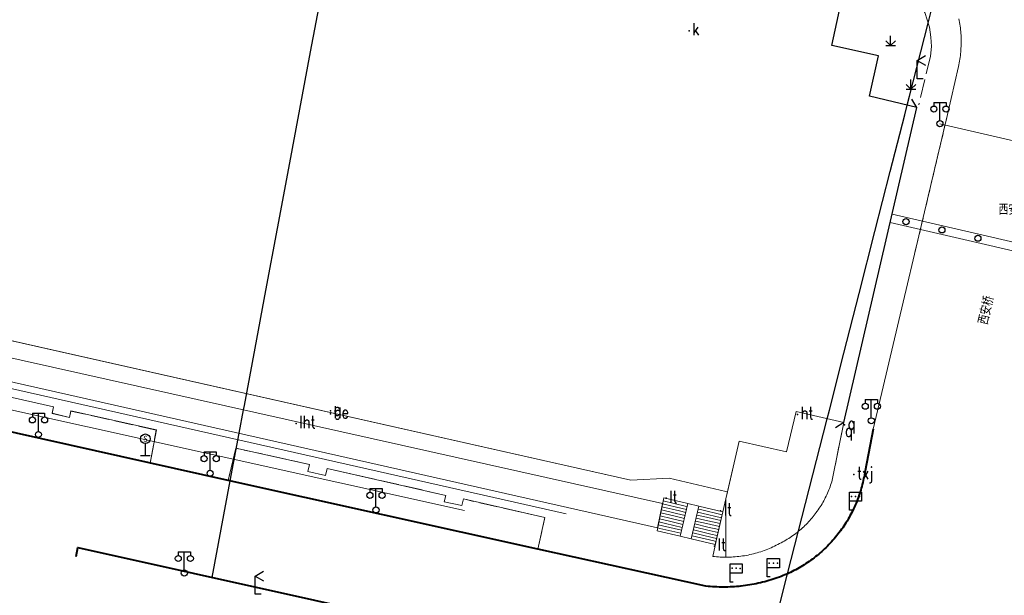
# Model space of a CAD drawing. Extents: x 39508475 to 39522402, y 3783947 to 3795549.
# Tile 127 of 256: x 39515384 to 39515546, y 3793996 to 3794091. Entities that reach past the tile are written whole.
import ezdxf
from ezdxf.enums import TextEntityAlignment as Align

# ---------------------------------------------------------------- set-up
doc = ezdxf.new("R2010")
doc.units = 0
doc.header["$PDSIZE"] = 0.2
doc.linetypes.add('X0', pattern=[4, 3, -1])
doc.linetypes.add('X70', pattern=[1.6, 1, -0.6])
doc.layers.get('0').update_dxf_attribs({"linetype": 'CONTINUOUS'})
for name, color, linetype in [('DLSS', 4, 'CONTINUOUS'), ('JCDL_DMX_F', 30, 'CONTINUOUS'), ('JCDL_JMDD_F', 231, 'CONTINUOUS'), ('JCDL_JMDX_F', 231, 'CONTINUOUS'), ('JCDL_JT_ZJ', 100, 'CONTINUOUS'), ('JCDL_JTD_F', 100, 'CONTINUOUS'), ('JCDL_JTX_F', 100, 'CONTINUOUS'), ('JCDL_SXX_F', 5, 'CONTINUOUS'), ('JCDL_ZBM', 3, 'CONTINUOUS'), ('SXSS', 5, 'CONTINUOUS'), ('ZBTZ', 3, 'CONTINUOUS'), ('zdh', 7, 'CONTINUOUS'), ('断面线', 2, 'CONTINUOUS')]:
    doc.layers.add(name, color=color, linetype=linetype)
for name, color, linetype, lineweight in [('JCDL_JMDX', 1, 'CONTINUOUS', 0), ('JCDL_ZBX', 3, 'CONTINUOUS', 0), ('JCDL_ZBX_F', 7, 'CONTINUOUS', 0), ('TEXTL_ZJ', 7, 'CONTINUOUS', 0)]:
    doc.layers.add(name, color=color, linetype=linetype, lineweight=lineweight)
doc.styles.add('HZ', font='rs', dxfattribs={"width": 0.8, "bigfont": 'hztxt'})
doc.styles.get("Standard").update_dxf_attribs({"font": 'txt', "width": 1.1})
doc.linetypes.add('10422', pattern='A,2,[150,AAA.SHX,S=1,R=0,X=0,Y=1],2,[177,AAA.SHX,S=1,R=0,X=0,Y=0.8],1e-09', length=4)
doc.linetypes.add('X35', pattern='A,2,[150,AAA.SHX,S=1,R=0,X=0,Y=1],2,[177,AAA.SHX,S=1,R=0,X=0,Y=0.8],1e-09', length=4)
doc.linetypes.add('X39', pattern='A,2,[150,symbolx.shx,S=1,R=0,X=0,Y=1],2,[151,symbolx.shx,S=1,R=0,X=0,Y=3],1e-11', length=4)
doc.linetypes.add('X4', pattern='A,0,-1e-09,[149,symbolx.shx,S=0.15,R=0,X=0,Y=0],-1.6', length=1.6)
doc.linetypes.add('X49', pattern='A,0,[5,symbolt.shx,S=1,R=0,X=0,Y=0],-10', length=10)
doc.linetypes.add('X67', pattern='A,1,[150,symbolx.shx,S=1,R=0,X=0,Y=1],2,[153,symbolx.shx,S=1,R=0,X=0,Y=0.8],2,[145,symbolx.shx,S=1,R=0,X=0,Y=0],0,[150,symbolx.shx,S=1,R=0,X=0,Y=1],2,[153,symbolx.shx,S=1,R=0,X=0,Y=0.8],2,[150,symbolx.shx,S=1,R=0,X=0,Y=1],0.5,-0.5,[146,symbolx.shx,S=1,R=0,X=0,Y=0],-0.5,0.5,[153,symbolx.shx,S=1,R=0,X=0,Y=0.8],1', length=12)

# ---------------------------------------------------------------- blocks, each defined once
blk = doc.blocks.new('4563000')
at = {"color": 0}
for p, q in [((0, 0), (0, 3)), ((1, 0), (0, 0))]:
    blk.add_line(p, q, dxfattribs=at)
at = {"color": 0, "linetype": 'Continuous', "flags": 128}
for points in [[(0, 3), (1.39, 3.8)], [(0, 3), (1.39, 2.2)]]:
    blk.add_lwpolyline(points, dxfattribs=at)
blk = doc.blocks.new('3812000')
at = {"color": 0, "linetype": 'Continuous'}
for p, q in [((0, 3), (2, 3)), ((0, 0), (0, 3)), ((2, 3), (2, 1.5)), ((2, 1.5), (0, 1.5)), ((0.5, 0), (0, 0))]:
    blk.add_line(p, q, dxfattribs=at)
for p in [(0.31, 2.28), (1.01, 2.28), (1.67, 2.27)]:
    blk.add_point(p, dxfattribs=at)
blk = doc.blocks.new('3816000')
at = {"color": 0}
blk.add_line((0, 0), (0, 2), dxfattribs=at)
at = {"color": 0, "flags": 128}
blk.add_lwpolyline([(0.8, 0), (-0.8, 0)], dxfattribs=at)
at = {"color": 0, "linetype": 'Continuous'}
blk.add_circle((0, 2.8), 0.8, dxfattribs=at)
at = {"color": 0, "insert": (0, 2.8), "char_height": 1, "attachment_point": 5}
blk.add_mtext('S', dxfattribs=at)
blk = doc.blocks.new('3521000')
at = {"color": 0}
for p, q in [((-1, 3.5), (1, 3.5)), ((0, 0.5), (0, 3.5))]:
    blk.add_line(p, q, dxfattribs=at)
at = {"color": 0, "linetype": 'Continuous', "flags": 128}
for points in [[(-1, 3.5), (-1, 2.9)], [(1, 3.5), (1, 2.9)]]:
    blk.add_lwpolyline(points, dxfattribs=at)
at = {"color": 0}
for centre in [(-1, 2.4), (1, 2.4), (0, 0)]:
    blk.add_circle(centre, 0.5, dxfattribs=at)
blk = doc.blocks.new('3273002')
at = {"color": 0, "linetype": 'Continuous'}
blk.add_circle((0, 0), 0.5, dxfattribs=at)
blk = doc.blocks.new('9530003')
at = {"color": 0}
for p, q in [((-0.8, 0), (0.8, 0)), ((0, 0), (0, 1.6))]:
    blk.add_line(p, q, dxfattribs=at)
at = {"color": 0, "linetype": 'Continuous'}
for points in [[(0, 0), (-0.8, 0.8)], [(0, 0), (0.8, 0.8)]]:
    blk.add_lwpolyline(points, dxfattribs=at)

msp = doc.modelspace()

# ---------------------------------------------------------------- linework, layer by layer
at = {"layer": 'DLSS', "linetype": 'Continuous'}
for p, q in [((39515531.47201, 3794076.80501), (39515530.62561, 3794078.1628)), ((39515519.413, 3794024.83), (39515531.47201, 3794076.80501)), ((39515519.413, 3794024.83), (39515518.0552, 3794023.98361))]:
    msp.add_line(p, q, dxfattribs=at)
at = {"layer": 'DLSS', "linetype": 'Continuous', "lineweight": 20}
msp.add_lwpolyline([(39515536.50748, 3794075.6321), (39515538.312, 3794083.542), (39515538.37541, 3794083.84009), (39515538.43367, 3794084.13924), (39515538.48716, 3794084.43928), (39515538.53586, 3794084.74013), (39515538.57976, 3794085.04172), (39515538.61886, 3794085.34397), (39515538.65313, 3794085.6468), (39515538.68258, 3794085.95014), (39515538.70719, 3794086.25391), (39515538.72696, 3794086.55804), (39515538.74188, 3794086.86244), (39515538.75196, 3794087.16704), (39515538.75718, 3794087.47176), (39515538.75754, 3794087.77653), (39515538.75305, 3794088.08126), (39515538.74371, 3794088.38589), (39515538.72952, 3794088.69032), (39515538.71048, 3794088.99449), (39515538.6866, 3794089.29832), (39515538.66, 3794089.577), (39515538.65788, 3794089.60174), (39515538.62433, 3794089.90465), (39515538.58597, 3794090.20699), (39515538.54279, 3794090.50869), (39515538.49481, 3794090.80965), (39515538.44205, 3794091.10982), (39515538.38451, 3794091.4091)], dxfattribs=at)
at = {"layer": 'DLSS', "linetype": 'Continuous', "lineweight": 0}
for points in [[(39515524.27097, 3794023.71855), (39515536.50748, 3794075.6321)], [(39515527.07352, 3794057.8473), (39515561.56325, 3794049.85529)], [(39515527.38994, 3794059.21107), (39515561.87967, 3794051.21906)]]:
    msp.add_lwpolyline(points, dxfattribs=at)
at = {"layer": 'DLSS', "linetype": 'X70', "lineweight": 0}
msp.add_lwpolyline([(39515536.50748, 3794075.6321), (39515530.97358, 3794052.15443)], dxfattribs=at)
at = {"layer": 'DLSS', "linetype": 'Continuous', "lineweight": 40}
for points in [[(39515486.96642, 3794000), (39515469.03799, 3794003.94501), (39515418.009, 3794015.271), (39515291.477, 3794043.607), (39515250, 3794052.92326)], [(39515524.27097, 3794023.71855), (39515522.914, 3794016.87401), (39515522.86501, 3794016.54979), (39515522.81082, 3794016.22641), (39515522.75184, 3794015.90386), (39515522.68808, 3794015.58222), (39515522.61956, 3794015.26156), (39515522.5463, 3794014.94196), (39515522.4683, 3794014.62347), (39515522.38558, 3794014.30618), (39515522.29817, 3794013.99015), (39515522.20608, 3794013.67545), (39515522.10934, 3794013.36215), (39515522.00796, 3794013.05032), (39515521.90196, 3794012.74003), (39515521.79138, 3794012.43135), (39515521.67623, 3794012.12433), (39515521.55654, 3794011.81906), (39515521.43234, 3794011.5156), (39515521.30364, 3794011.21402), (39515521.17049, 3794010.91437), (39515521.03292, 3794010.61673), (39515520.89094, 3794010.32117), (39515520.74459, 3794010.02774), (39515520.729, 3794009.998), (39515520.59391, 3794009.73652), (39515520.43893, 3794009.44756), (39515520.27968, 3794009.16094), (39515520.1162, 3794008.8767), (39515519.94851, 3794008.59493), (39515519.77667, 3794008.31567), (39515519.60071, 3794008.03898), (39515519.42066, 3794007.76494), (39515519.23656, 3794007.4936), (39515519.04847, 3794007.22502), (39515518.85641, 3794006.95926), (39515518.66043, 3794006.69638), (39515518.46057, 3794006.43643), (39515518.25688, 3794006.17947), (39515518.04941, 3794005.92557), (39515517.83819, 3794005.67476), (39515517.62327, 3794005.42712), (39515517.4047, 3794005.1827), (39515517.18254, 3794004.94154), (39515516.95682, 3794004.7037), (39515516.7276, 3794004.46923), (39515516.49492, 3794004.23819), (39515516.25885, 3794004.01063), (39515516.01943, 3794003.78659), (39515515.77671, 3794003.56613), (39515515.53075, 3794003.34929), (39515515.2816, 3794003.13613), (39515515.02931, 3794002.92668), (39515514.77395, 3794002.721), (39515514.51557, 3794002.51912), (39515514.25422, 3794002.3211), (39515513.98996, 3794002.12698), (39515513.72285, 3794001.9368), (39515513.45295, 3794001.7506), (39515513.18032, 3794001.56842), (39515512.90502, 3794001.39031), (39515512.6271, 3794001.2163), (39515512.34664, 3794001.04643), (39515512.06369, 3794000.88073), (39515511.77831, 3794000.71926), (39515511.49057, 3794000.56203), (39515511.20053, 3794000.40909), (39515510.90825, 3794000.26046), (39515510.6138, 3794000.11619), (39515510.36749, 3794000)], [(39515392.94089, 3794002.74255), (39515393.207, 3794004.23), (39515412.21248, 3794000)], [(39515412.21248, 3794000), (39515492.705, 3793982.08499), (39515493.2309, 3793981.96911), (39515493.75563, 3793981.848), (39515494.27922, 3793981.72207), (39515494.80163, 3793981.59133), (39515495.32282, 3793981.4558), (39515495.84274, 3793981.31549), (39515496.36135, 3793981.17041), (39515496.87861, 3793981.02056), (39515497.39446, 3793980.86597), (39515497.90888, 3793980.70665), (39515498.19019, 3793980.61689), (39515498.42181, 3793980.54261), (39515498.93321, 3793980.37386), (39515499.44303, 3793980.20042), (39515499.95125, 3793980.0223), (39515500, 3793980.00471)], [(39515500, 3793997.69902), (39515499.9591, 3793997.6982), (39515499.59744, 3793997.69594), (39515499.23579, 3793997.69862), (39515498.87421, 3793997.70624), (39515498.51276, 3793997.7188), (39515498.15152, 3793997.7363), (39515497.79055, 3793997.75873), (39515497.42992, 3793997.78609), (39515497.0697, 3793997.81838), (39515496.71, 3793997.856), (39515486.96642, 3794000)], [(39515510.36749, 3794000), (39515510.31724, 3793999.9763), (39515510.01864, 3793999.84082), (39515509.71807, 3793999.70978), (39515509.41558, 3793999.58322), (39515509.11125, 3793999.46116), (39515508.80501, 3793999.344), (39515508.46515, 3793999.22032), (39515508.1235, 3793999.10168), (39515507.78025, 3793998.98772), (39515507.43549, 3793998.87847), (39515507.08926, 3793998.77393), (39515506.74164, 3793998.67413), (39515506.39268, 3793998.5791), (39515506.04246, 3793998.48884), (39515505.69104, 3793998.40338), (39515505.33848, 3793998.32272), (39515504.98486, 3793998.2469), (39515504.63023, 3793998.17591), (39515504.27466, 3793998.10977), (39515503.91823, 3793998.0485), (39515503.56099, 3793997.9921), (39515503.20301, 3793997.94059), (39515502.84436, 3793997.89398), (39515502.48511, 3793997.85227), (39515502.376, 3793997.841), (39515502.12532, 3793997.81548), (39515501.76507, 3793997.7836), (39515501.40441, 3793997.75665), (39515501.04341, 3793997.73463), (39515500.68215, 3793997.71755), (39515500.32069, 3793997.70541), (39515500, 3793997.69902)]]:
    msp.add_lwpolyline(points, dxfattribs=at)
at = {"layer": 'JCDL_DMX_F', "color": 3, "linetype": 'X35', "lineweight": 0}
for points in [[(39515302.49653, 3794053.29122), (39515489.57742, 3794011.48235)], [(39515500, 3794012.2646), (39515499.49984, 3794010.12636)], [(39515500.26604, 3794013.40195), (39515500, 3794012.2646)]]:
    msp.add_lwpolyline(points, dxfattribs=at)
at = {"layer": 'JCDL_JMDX', "color": 6, "linetype": 'X67', "lineweight": 0}
for points in [[(39515519.55923, 3794096.67108), (39515517.42299, 3794086.996), (39515525.11501, 3794085.31501), (39515523.62699, 3794078.66101), (39515531.47201, 3794076.80501)], [(39515535.25699, 3794074.12), (39515560.45673, 3794068.28068)]]:
    msp.add_lwpolyline(points, dxfattribs=at)
at = {"layer": 'JCDL_JMDX', "color": 6, "linetype": 'Continuous', "lineweight": 0}
for points in [[(39515493.7265, 3794011.47683), (39515492.46447, 3794006.08151), (39515488.649, 3794006.974), (39515489.767, 3794012.40301), (39515493.7265, 3794011.47683)], [(39515489.767, 3794012.40301), (39515488.649, 3794006.974)], [(39515492.34172, 3794010.24878), (39515489.46209, 3794010.92237)], [(39515492.80332, 3794010.65813), (39515489.56372, 3794011.41591)], [(39515493.26491, 3794011.06748), (39515489.66536, 3794011.90946)], [(39515493.7265, 3794011.47683), (39515492.46447, 3794006.08151)], [(39515493.49704, 3794010.49586), (39515492.80332, 3794010.65813)], [(39515493.61177, 3794010.98635), (39515493.26491, 3794011.06748)], [(39515499.49984, 3794010.12636), (39515498.23781, 3794004.73106), (39515494.2997, 3794005.65223), (39515495.56173, 3794011.04753), (39515499.49984, 3794010.12636)], [(39515495.56173, 3794011.04753), (39515494.2997, 3794005.65223)], [(39515490.95695, 3794009.02074), (39515489.15718, 3794009.44173)], [(39515491.41854, 3794009.43009), (39515489.25881, 3794009.93527)], [(39515491.88013, 3794009.83944), (39515489.36045, 3794010.42882)], [(39515493.03812, 3794008.53393), (39515490.95695, 3794009.02074)], [(39515493.15285, 3794009.02441), (39515491.41854, 3794009.43009)], [(39515493.26758, 3794009.5149), (39515491.88013, 3794009.83944)], [(39515493.38231, 3794010.00538), (39515492.34172, 3794010.24878)], [(39515496.53485, 3794008.75063), (39515495.10281, 3794009.08561)], [(39515496.29157, 3794009.32486), (39515495.21754, 3794009.57609)], [(39515496.04829, 3794009.89908), (39515495.33227, 3794010.06657)], [(39515495.80501, 3794010.47331), (39515495.447, 3794010.55705)], [(39515499.38511, 3794009.63588), (39515495.80501, 3794010.47331)], [(39515499.27038, 3794009.1454), (39515496.04829, 3794009.89908)], [(39515499.15565, 3794008.65491), (39515496.29157, 3794009.32486)], [(39515499.49984, 3794010.12636), (39515498.23781, 3794004.73106)], [(39515489.11059, 3794007.38335), (39515488.75063, 3794007.46754)], [(39515489.57218, 3794007.79269), (39515488.85227, 3794007.96109)], [(39515490.03377, 3794008.20204), (39515488.95391, 3794008.45464)], [(39515490.49536, 3794008.61139), (39515489.05554, 3794008.94818)], [(39515492.69393, 3794007.06248), (39515489.57218, 3794007.79269)], [(39515492.80866, 3794007.55296), (39515490.03377, 3794008.20204)], [(39515492.92339, 3794008.04345), (39515490.49536, 3794008.61139)], [(39515497.26469, 3794007.02796), (39515494.75862, 3794007.61416)], [(39515497.02141, 3794007.60218), (39515494.87335, 3794008.10464)], [(39515496.77813, 3794008.17641), (39515494.98808, 3794008.59512)], [(39515499.04092, 3794008.16443), (39515496.53485, 3794008.75063)], [(39515498.92619, 3794007.67395), (39515496.77813, 3794008.17641)], [(39515498.81146, 3794007.18347), (39515497.02141, 3794007.60218)], [(39515492.46447, 3794006.08151), (39515488.649, 3794006.974)], [(39515492.5792, 3794006.572), (39515489.11059, 3794007.38335)], [(39515497.99453, 3794005.30528), (39515494.41443, 3794006.14271)], [(39515497.75125, 3794005.87951), (39515494.52916, 3794006.6332)], [(39515497.50797, 3794006.45373), (39515494.64389, 3794007.12368)], [(39515498.69673, 3794006.69299), (39515497.26469, 3794007.02796)], [(39515498.582, 3794006.2025), (39515497.50797, 3794006.45373)], [(39515498.46727, 3794005.71202), (39515497.75125, 3794005.87951)], [(39515498.23781, 3794004.73106), (39515494.2997, 3794005.65223)], [(39515498.35254, 3794005.22154), (39515497.99453, 3794005.30528)]]:
    msp.add_lwpolyline(points, dxfattribs=at)
at = {"layer": 'JCDL_JMDX_F', "linetype": 'Continuous', "lineweight": 0}
msp.add_lwpolyline([(39515519.413, 3794024.83), (39515518.7341, 3794024.4068)], dxfattribs=at)
at = {"layer": 'JCDL_JTX_F', "linetype": 'Continuous', "lineweight": 0}
for points in [[(39515531.47201, 3794076.80501), (39515531.20751, 3794077.22932)], [(39515526.02873, 3794053.34416), (39515531.47201, 3794076.80501)]]:
    msp.add_lwpolyline(points, dxfattribs=at)
at = {"layer": 'JCDL_SXX_F', "linetype": 'X39', "lineweight": 0}
for points in [[(39515307.48099, 3794055.163), (39515484.314, 3794015.33699), (39515490.634, 3794015.65499), (39515500, 3794013.46418)], [(39515500, 3794013.46418), (39515500.26604, 3794013.40195), (39515502.198, 3794021.737), (39515509.98199, 3794019.98801), (39515511.549, 3794026.654), (39515519.413, 3794024.83)]]:
    msp.add_lwpolyline(points, dxfattribs=at)
at = {"layer": 'JCDL_ZBM', "linetype": 'Continuous', "lineweight": 0}
for points in [[(39515489.57742, 3794011.48235), (39515302.49653, 3794053.29122), (39515301.72569, 3794049.76878), (39515488.75343, 3794007.4811), (39515489.57742, 3794011.48235)], [(39515354.64815, 3794029.45146), (39515355.85948, 3794034.96829), (39515370.62033, 3794031.58542), (39515370.36543, 3794030.5155), (39515373.60967, 3794029.82308), (39515373.86463, 3794030.89321), (39515389.2413, 3794027.42746), (39515388.98635, 3794026.35731), (39515391.84071, 3794025.67728), (39515392.09563, 3794026.7472), (39515406.1659, 3794023.60556), (39515405.16747, 3794018.138), (39515354.64815, 3794029.45146)], [(39515519.413, 3794024.83), (39515517.50899, 3794015.335), (39515517.4286, 3794015.06174), (39515517.34321, 3794014.78998), (39515517.25325, 3794014.51971), (39515517.15877, 3794014.25098), (39515517.05975, 3794013.98389), (39515516.95627, 3794013.7185), (39515516.84833, 3794013.4549), (39515516.73596, 3794013.19315), (39515516.61918, 3794012.93332), (39515516.49807, 3794012.6755), (39515516.37261, 3794012.41978), (39515516.24286, 3794012.16619), (39515516.10887, 3794011.91481), (39515515.97066, 3794011.66574), (39515515.82828, 3794011.41903), (39515515.68176, 3794011.17475), (39515515.53114, 3794010.93297), (39515515.37647, 3794010.69377), (39515515.21779, 3794010.45721), (39515515.05515, 3794010.22335), (39515515.00101, 3794010.148), (39515514.88859, 3794009.99226), (39515514.71817, 3794009.76402), (39515514.54392, 3794009.53867), (39515514.36591, 3794009.3163), (39515514.18416, 3794009.09696), (39515513.99876, 3794008.88071), (39515513.80973, 3794008.66761), (39515513.61715, 3794008.45772), (39515513.42106, 3794008.25112), (39515513.2215, 3794008.04784), (39515513.01855, 3794007.84796), (39515512.81228, 3794007.65151), (39515512.60272, 3794007.45858), (39515512.38993, 3794007.2692), (39515512.17398, 3794007.08344), (39515511.95494, 3794006.90133), (39515511.73286, 3794006.72294), (39515511.50782, 3794006.54833), (39515511.27985, 3794006.37752), (39515511.04904, 3794006.21059), (39515510.81546, 3794006.04756), (39515510.57916, 3794005.88849), (39515510.34022, 3794005.73342), (39515510.09868, 3794005.58241), (39515509.85466, 3794005.43548), (39515509.60818, 3794005.29268), (39515509.35933, 3794005.15406), (39515509.108, 3794005.02001), (39515508.83911, 3794004.8703), (39515508.56754, 3794004.72549), (39515508.2936, 3794004.58525), (39515508.01733, 3794004.44959), (39515507.73886, 3794004.31859), (39515507.45821, 3794004.19225), (39515507.17551, 3794004.07062), (39515506.89081, 3794003.95374), (39515506.6042, 3794003.84164), (39515506.31574, 3794003.73434), (39515506.02554, 3794003.63188), (39515505.73367, 3794003.53428), (39515505.44019, 3794003.44158), (39515505.14522, 3794003.3538), (39515504.84881, 3794003.27095), (39515504.716, 3794003.236), (39515504.55108, 3794003.19307), (39515504.25206, 3794003.1202), (39515503.95189, 3794003.05232), (39515503.65061, 3794002.98947), (39515503.34832, 3794002.93167), (39515503.04512, 3794002.87894), (39515502.74107, 3794002.83127), (39515502.43627, 3794002.78869), (39515502.1308, 3794002.75123), (39515501.82473, 3794002.71887), (39515501.51818, 3794002.69163), (39515501.21121, 3794002.66952), (39515500.90393, 3794002.65255), (39515500.5964, 3794002.64071), (39515500.28872, 3794002.63403), (39515500, 3794002.63257), (39515500, 3794012.22645), (39515502.198, 3794021.737), (39515509.98199, 3794019.98801), (39515511.549, 3794026.654), (39515519.413, 3794024.83)], [(39515418.009, 3794015.271), (39515419.262, 3794020.604), (39515431.393, 3794017.936), (39515431.13446, 3794016.77116), (39515434.05009, 3794016.12403), (39515434.304, 3794017.26799), (39515453.83101, 3794012.822), (39515453.60078, 3794011.78471), (39515456.501, 3794011.14099), (39515456.757, 3794012.22901), (39515470.16001, 3794009.168), (39515469.03799, 3794003.94501), (39515418.009, 3794015.271)], [(39515494.2997, 3794005.65223), (39515492.46447, 3794006.08151), (39515493.7265, 3794011.47683), (39515495.56173, 3794011.04753), (39515494.2997, 3794005.65223)], [(39515500, 3794002.63257), (39515499.98096, 3794002.63247), (39515499.67321, 3794002.63607), (39515499.36558, 3794002.64482), (39515499.05812, 3794002.6587), (39515498.75096, 3794002.67773), (39515498.44414, 3794002.70188), (39515498.13777, 3794002.73117), (39515497.832, 3794002.766), (39515498.408, 3794005.338), (39515500, 3794012.22645), (39515500, 3794002.63257)]]:
    msp.add_lwpolyline(points, dxfattribs=at)
at = {"layer": 'JCDL_ZBX', "color": 114, "linetype": 'X49', "lineweight": 0, "true_color": 0x009944}
for points in [[(39515456.907, 3794010.33336), (39515250, 3794056.30296)], [(39515473.706, 3794009.80101), (39515378.503, 3794031.277)]]:
    msp.add_lwpolyline(points, dxfattribs=at)
at = {"layer": 'JCDL_ZBX', "color": 114, "linetype": 'X4', "lineweight": 0, "true_color": 0x009944}
for points in [[(39515493.7265, 3794011.47683), (39515495.56173, 3794011.04753)], [(39515492.46447, 3794006.08151), (39515494.2997, 3794005.65223)]]:
    msp.add_lwpolyline(points, dxfattribs=at)
at = {"layer": 'JCDL_ZBX_F', "color": 114, "linetype": 'X0', "lineweight": 0, "true_color": 0x009944}
for points in [[(39515520.10495, 3794099.22561), (39515521.66847, 3794099.23291), (39515523.55858, 3794098.95018), (39515525.38439, 3794098.47468), (39515527.93617, 3794097.29524), (39515529.65151, 3794096.08731), (39515531.35386, 3794094.35985), (39515532.74433, 3794092.45054), (39515533.52337, 3794090.03584), (39515533.77395, 3794088.40054), (39515533.84765, 3794086.86836), (39515533.68551, 3794085.27726), (39515531.78947, 3794077.21816)], [(39515405.16065, 3794018.1483), (39515406.15599, 3794023.59899), (39515392.10201, 3794026.73699), (39515391.84706, 3794025.66696), (39515388.97603, 3794026.35096), (39515389.23096, 3794027.42101), (39515373.871, 3794030.88299), (39515373.61607, 3794029.81296), (39515370.35506, 3794030.50895), (39515370.60999, 3794031.579), (39515355.86599, 3794034.95801), (39515354.65835, 3794029.45795)], [(39515519.413, 3794024.83), (39515517.50899, 3794015.335), (39515517.42859, 3794015.06173), (39515517.3432, 3794014.78998), (39515517.25325, 3794014.5197), (39515517.15876, 3794014.25098), (39515517.05976, 3794013.98389), (39515516.95627, 3794013.7185), (39515516.84832, 3794013.45489), (39515516.73595, 3794013.19314), (39515516.61919, 3794012.93332), (39515516.49806, 3794012.6755), (39515516.37261, 3794012.41976), (39515516.24287, 3794012.16617), (39515516.10888, 3794011.91481), (39515515.97067, 3794011.66573), (39515515.82828, 3794011.41902), (39515515.68176, 3794011.17474), (39515515.53114, 3794010.93297), (39515515.37647, 3794010.69376), (39515515.21779, 3794010.4572), (39515515.05516, 3794010.22334), (39515515.00101, 3794010.148), (39515514.8886, 3794009.99226), (39515514.71818, 3794009.76401), (39515514.54393, 3794009.53867), (39515514.36591, 3794009.3163), (39515514.18417, 3794009.09695), (39515513.99877, 3794008.8807), (39515513.80974, 3794008.6676), (39515513.61715, 3794008.45772), (39515513.42106, 3794008.25111), (39515513.22151, 3794008.04784), (39515513.01857, 3794007.84795), (39515512.81228, 3794007.65151), (39515512.60272, 3794007.45858), (39515512.38994, 3794007.2692), (39515512.17399, 3794007.08343), (39515511.95495, 3794006.90133), (39515511.73287, 3794006.72295), (39515511.50782, 3794006.54833), (39515511.27986, 3794006.37752), (39515511.04905, 3794006.21059), (39515510.81546, 3794006.04756), (39515510.57916, 3794005.88849), (39515510.34022, 3794005.73343), (39515510.09869, 3794005.58241), (39515509.85466, 3794005.43548), (39515509.60818, 3794005.29269), (39515509.35933, 3794005.15406), (39515509.108, 3794005.02001), (39515508.83911, 3794004.8703), (39515508.56754, 3794004.7255), (39515508.2936, 3794004.58525), (39515508.01734, 3794004.4496), (39515507.73886, 3794004.31859), (39515507.45822, 3794004.19225), (39515507.17552, 3794004.07062), (39515506.89081, 3794003.95374), (39515506.6042, 3794003.84163), (39515506.31575, 3794003.73433), (39515506.02554, 3794003.63187), (39515505.73367, 3794003.53427), (39515505.4402, 3794003.44157), (39515505.14522, 3794003.35379), (39515504.84882, 3794003.27095), (39515504.716, 3794003.236), (39515504.55108, 3794003.19308), (39515504.25207, 3794003.12019), (39515503.95189, 3794003.05232), (39515503.65061, 3794002.98947), (39515503.34833, 3794002.93167), (39515503.04512, 3794002.87893), (39515502.74107, 3794002.83127), (39515502.43627, 3794002.7887), (39515502.1308, 3794002.75122), (39515501.82474, 3794002.71887), (39515501.51819, 3794002.69163), (39515501.21122, 3794002.66952), (39515500.90393, 3794002.65255), (39515500.5964, 3794002.64071), (39515500.28871, 3794002.63402), (39515500, 3794002.63257)], [(39515469.03799, 3794003.94501), (39515470.16001, 3794009.168), (39515456.757, 3794012.22901), (39515456.501, 3794011.14099), (39515453.60078, 3794011.78471), (39515453.83101, 3794012.822), (39515434.304, 3794017.26799), (39515434.05009, 3794016.12403), (39515431.13446, 3794016.77116), (39515431.393, 3794017.936), (39515419.262, 3794020.604), (39515418.009, 3794015.271)], [(39515500, 3794002.63257), (39515499.98095, 3794002.63248), (39515499.67321, 3794002.63608), (39515499.36557, 3794002.64482), (39515499.05813, 3794002.65871), (39515498.75095, 3794002.67773), (39515498.44414, 3794002.70189), (39515498.13778, 3794002.73118), (39515497.832, 3794002.766), (39515498.408, 3794005.338)]]:
    msp.add_lwpolyline(points, dxfattribs=at)
at = {"layer": 'SXSS', "linetype": '10422', "flags": 128}
msp.add_lwpolyline([(39515531.47201, 3794076.80501), (39515523.62699, 3794078.66101), (39515525.11501, 3794085.31501), (39515517.42299, 3794086.996), (39515519.55923, 3794096.67108), (39515509.06133, 3794099.0208), (39515500, 3794101.04898), (39515330.075, 3794139.08299), (39515329.70374, 3794139.09296), (39515328.59438, 3794139.00132), (39515327.33925, 3794138.66991), (39515326.67268, 3794138.32346), (39515325.65701, 3794137.81936), (39515324.60766, 3794137.38977), (39515323.80181, 3794137.11783), (39515322.98244, 3794136.88985), (39515322.15195, 3794136.7065), (39515321.31275, 3794136.56833), (39515320.18454, 3794136.45504), (39515319.61811, 3794136.42897), (39515317.63593, 3794136.49868), (39515316.51226, 3794136.65053), (39515315.40245, 3794136.88296), (39515314.31228, 3794137.19475), (39515312.21338, 3794138.04957), (39515310.25916, 3794139.19721), (39515308.6999, 3794140.42302), (39515307.4952, 3794141.623), (39515306.10401, 3794143.41199), (39515304.19756, 3794144.65845), (39515303.48499, 3794144.929), (39515250, 3794156.98232), (39515158.66318, 3794177.56589), (39515131.988, 3794183.472), (39515125.01042, 3794185.12947), (39515123.46805, 3794185.01343), (39515122.02976, 3794184.4445), (39515120.40399, 3794183.63412), (39515118.57471, 3794182.99252), (39515116.12973, 3794182.51421), (39515113.6396, 3794182.43692), (39515110.36209, 3794182.95966), (39515106.31048, 3794184.72261), (39515104.306, 3794186.202), (39515100.53401, 3794189.897), (39515098.96879, 3794190.88494), (39515000, 3794213.18492), (39514948.58364, 3794224.7336), (39514926.73913, 3794229.64012), (39514918.16466, 3794231.5268), (39514915.38821, 3794231.57003), (39514910.544, 3794230.669), (39514894.52681, 3794219.02936)], dxfattribs=at)
at = {"layer": 'SXSS', "linetype": '10422', "lineweight": 0}
msp.add_lwpolyline([(39515326.16886, 3794050.95415), (39515484.314, 3794015.33699), (39515490.634, 3794015.65499), (39515500, 3794013.46418)], dxfattribs=at)
at = {"layer": 'zdh', "color": 1}
msp.add_point((39515493.932, 3794089.442, 35.348), dxfattribs=at)
at = {"layer": 'zdh'}
for p in [(39515434.846, 3794026.757, 35.438), (39515434.852, 3794026.29, 36.645), (39515511.798, 3794026.166, 40.425), (39515429.216, 3794024.675, 36.628), (39515519.532, 3794024.458, 40.443), (39515521.09, 3794016.253, 40.089), (39515490.15, 3794012.336, 36.584), (39515499.13, 3794010.262, 36.599), (39515498.127, 3794004.471, 39.407)]:
    msp.add_point(p, dxfattribs=at)
at = {"layer": '断面线', "color": 1, "flags": 128}
for points in [[(39515415.37477, 3793999.29618), (39515418.3472, 3794015.19594), (39515419.81876, 3794023.06749), (39515420.53738, 3794026.91143), (39515420.67172, 3794027.63003), (39515422.43998, 3794037.08863), (39515424.22098, 3794046.61537), (39515426.12971, 3794056.82531), (39515427.99248, 3794066.78946), (39515429.8075, 3794076.49814), (39515431.57401, 3794085.94734), (39515433.4134, 3794095.7864), (39515435.42321, 3794106.53707), (39515437.03206, 3794115.14299), (39515438.22371, 3794121.5172), (39515438.76516, 3794124.41347), (39515439.06465, 3794126.01549), (39515440.38106, 3794133.05707), (39515443.1034, 3794147.61909)], [(39515504.62944, 3793978.12704), (39515504.62944, 3793978.12704), (39515510.16895, 3793999.90634), (39515516.68611, 3794025.46248), (39515517.0405, 3794026.85384), (39515519.44678, 3794036.30108), (39515521.94595, 3794046.11302), (39515524.54957, 3794056.33504), (39515527.06726, 3794066.21968), (39515529.45754, 3794075.60414), (39515529.86052, 3794077.18626), (39515530.22884, 3794078.6323), (39515533.30545, 3794090.71131), (39515534.70875, 3794096.22079), (39515535.3681, 3794098.80945), (39515539.59748, 3794115.66756), (39515544.95405, 3794136.44463)]]:
    msp.add_lwpolyline(points, dxfattribs=at)

# ---------------------------------------------------------------- block references
at = {"layer": 'JCDL_JMDD_F'}
for name, p in [('3521000', (39515535.25699, 3794074.12)), ('3521000', (39515523.95, 3794025.121)), ('3521000', (39515386.74501, 3794022.862)), ('3521000', (39515415.02699, 3794016.478)), ('3521000', (39515442.349, 3794010.433)), ('3812000', (39515520.359, 3794010.364)), ('3521000', (39515410.76899, 3794000.015)), ('3812000', (39515500.70001, 3793998.51501)), ('3812000', (39515506.8, 3793999.38801))]:
    msp.add_blockref(name, p, dxfattribs=at)
at = {"layer": 'JCDL_JTD_F'}
for p in [(39515531.48534, 3794081.54142), (39515422.437, 3793996.523)]:
    msp.add_blockref('4563000', p, dxfattribs=at)
at = {"layer": 'JCDL_JTD_F', "color": 250}
for name, p in [('3273002', (39515529.6672, 3794057.96483)), ('3273002', (39515535.59082, 3794056.5922)), ('3273002', (39515541.51486, 3794055.21948)), ('3816000', (39515404.36383, 3794019.35152))]:
    msp.add_blockref(name, p, dxfattribs=at)
at = {"layer": 'ZBTZ'}
for p in [(39515527.13882, 3794087.00652), (39515530.48634, 3794079.78861)]:
    msp.add_blockref('9530003', p, dxfattribs=at)

# ---------------------------------------------------------------- texts
at = {"layer": 'JCDL_JT_ZJ', "lineweight": 0, "style": 'HZ', "width": 0.8}
msp.add_text('西安桥', height=1.8, dxfattribs=at).set_placement((39515544.93664, 3794058.53397), align=Align.BOTTOM_LEFT)
at = {"layer": 'TEXTL_ZJ', "style": 'HZ', "width": 0.8}
msp.add_text('西安桥', height=1.8, rotation=76.9860382, dxfattribs=at).set_placement((39515543.70748, 3794040.72986), align=Align.BOTTOM_LEFT)
at = {"layer": 'zdh', "color": 1, "style": 'HZ', "width": 0.8}
msp.add_text('k', height=2, dxfattribs=at).set_placement((39515494.432, 3794088.692, 35.348))
at = {"layer": 'zdh', "style": 'HZ', "width": 0.8}
for s, p in [('g', (39515435.346, 3794026.007, 35.438)), ('he', (39515435.352, 3794025.54, 36.645)), ('ht', (39515512.298, 3794025.416, 40.425)), ('lht', (39515429.716, 3794023.925, 36.628)), ('q', (39515519.58799, 3794022.51938, 40.443)), ('txj', (39515521.59, 3794015.503, 40.089)), ('lt', (39515490.65, 3794011.586, 36.584)), ('lt', (39515499.63, 3794009.512, 36.599)), ('lt', (39515498.627, 3794003.721, 39.407))]:
    msp.add_text(s, height=2, dxfattribs=at).set_placement(p)
at = {"layer": 'zdh', "linetype": 'Continuous', "style": 'HZ', "width": 0.8}
msp.add_text('q', height=2, dxfattribs=at).set_placement((39515520.03, 3794023.708, 40.593))

doc.saveas('drawing.dxf')
